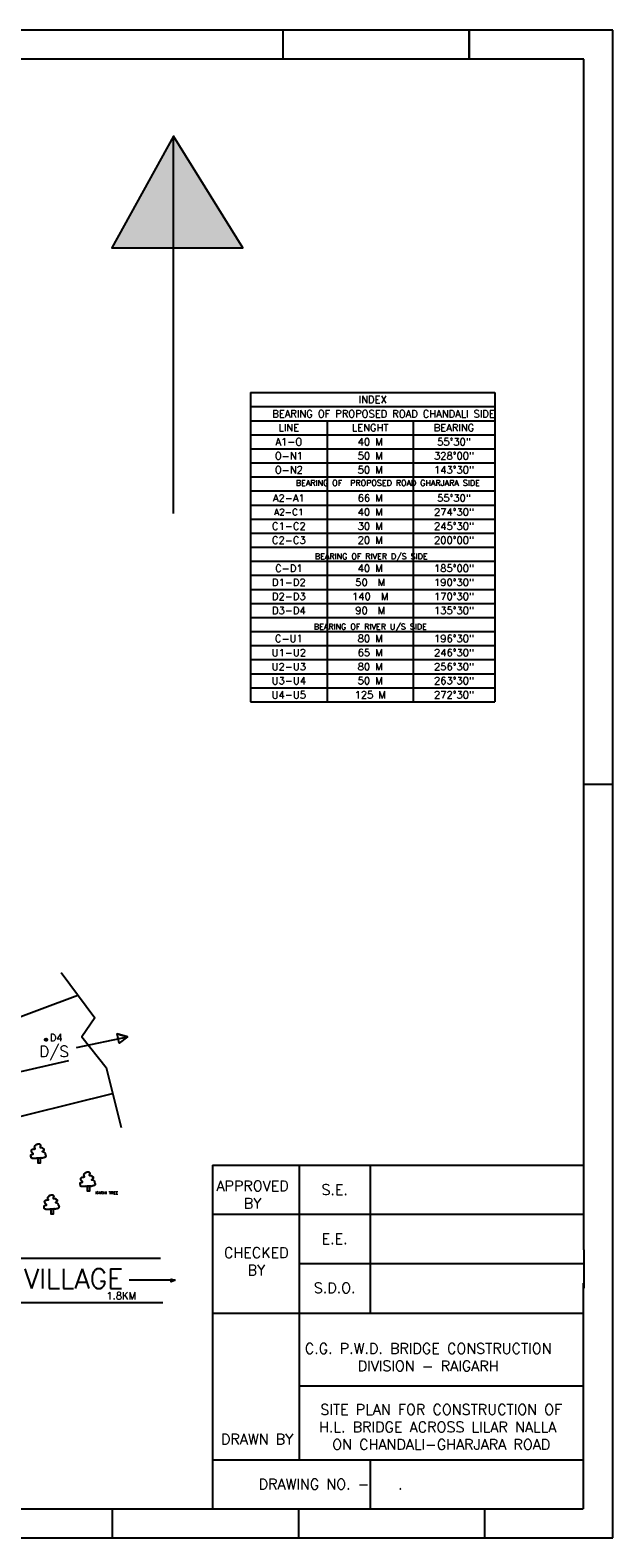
# Model space of a CAD drawing. Header units: metres. Extents: x -46051 to -13612, y -94 to 20642.
# Tile 22 of 22: x -21629 to -13612, y -94 to 20642. Entities that reach past the tile are written whole.
import ezdxf

# ---------------------------------------------------------------- set-up
doc = ezdxf.new("R2010")
doc.units = ezdxf.units.M
doc.header["$LTSCALE"] = 1.5
doc.linetypes.add('CENTER', pattern=[50.8, 31.75, -6.35, 6.35, -6.35])
doc.layers.add('rough', color=5, linetype='Continuous')
doc.layers.add('TEXT', color=7, linetype='Continuous')
doc.styles.get("Standard").update_dxf_attribs({"font": 'romans.shx'})

# ---------------------------------------------------------------- blocks, each defined once
blk = doc.blocks.new('*T8')
at = {"layer": 'TEXT', "color": 0, "linetype": 'ByBlock', "lineweight": -2, "ltscale": 1.5, "transparency": 16777216}
for p, q in [((0, 0), (3358, 0)), ((0, 0), (0, -4253)), ((3358, 0), (3358, -4253)), ((0, -193), (3358, -193)), ((0, -387), (3358, -387)), ((1052, -387), (1052, -4253)), ((2238, -387), (2238, -4253)), ((0, -580), (3358, -580)), ((0, -773), (3358, -773)), ((0, -967), (3358, -967)), ((0, -1160), (3358, -1160)), ((0, -1353), (3358, -1353)), ((0, -1547), (3358, -1547)), ((0, -1740), (3358, -1740)), ((0, -1933), (3358, -1933)), ((0, -2127), (3358, -2127)), ((0, -2320), (3358, -2320)), ((0, -2513), (3358, -2513)), ((0, -2707), (3358, -2707)), ((0, -2900), (3358, -2900)), ((0, -3093), (3358, -3093)), ((0, -3287), (3358, -3287)), ((0, -3480), (3358, -3480)), ((0, -3673), (3358, -3673)), ((0, -3867), (3358, -3867)), ((0, -4060), (3358, -4060)), ((0, -4253), (3358, -4253))]:
    blk.add_line(p, q, dxfattribs=at)
at = {"layer": 'TEXT', "color": 0, "ltscale": 1.5, "transparency": 16777216, "attachment_point": 5}
for s, insert, char_height, width in [('INDEX', (1679, -97), 100, 3298.24), ('A1-O', (526, -677), 100, 992.37), ('LINE', (526, -483), 100, 992.37), ('LENGHT', (1645, -483), 100, 1125.59), ('40 M', (1645, -677), 100, 1125.59), ('BEARING', (2798, -483), 100, 1060.28), ('55%%D30"', (2798, -677), 100, 1060.28), ('O-N1', (526, -870), 100, 992.37), ('50 M', (1645, -870), 100, 1125.59), ('328%%D00"', (2798, -870), 100, 1060.28), ('O-N2', (526, -1063), 100, 992.37), ('50 M', (1645, -1063), 100, 1125.59), ('143%%D30"', (2798, -1063), 100, 1060.28), ('A2-A1', (526, -1450), 100, 992.37), ('66 M', (1645, -1450), 100, 1125.59), ('55%%D30"', (2798, -1450), 100, 1060.28), ('A2-C1', (526, -1643), 90, 992.37), ('40 M', (1645, -1643), 100, 1125.59), ('274%%D30"', (2798, -1643), 100, 1060.28), ('C1-C2', (526, -1837), 100, 992.37), ('30 M', (1645, -1837), 100, 1125.59), ('245%%D30"', (2798, -1837), 100, 1060.28), ('C2-C3', (526, -2030), 100, 992.37), ('20 M', (1645, -2030), 100, 1125.59), ('200%%D00"', (2798, -2030), 100, 1060.28), ('C-D1', (526, -2417), 100, 992.37), ('40 M', (1645, -2417), 100, 1125.59), ('185%%D00"', (2798, -2417), 100, 1060.28), ('D1-D2', (526, -2610), 100, 992.37), ('50  M', (1645, -2610), 100, 1125.59), ('190%%D30"', (2798, -2610), 100, 1060.28), ('D2-D3', (526, -2803), 100, 992.37), ('140  M', (1645, -2803), 100, 1125.59), ('170%%D30"', (2798, -2803), 100, 1060.28), ('D3-D4', (526, -2997), 100, 992.37), ('90  M', (1645, -2997), 100, 1125.59), ('135%%D30"', (2798, -2997), 100, 1060.28), ('196%%D30"', (2798, -3383), 100, 1060.28), ('U1-U2', (526, -3577), 100, 992.37), ('C-U1', (526, -3383), 100, 992.37), ('80 M', (1645, -3383), 100, 1125.59), ('65 M', (1645, -3577), 100, 1125.59), ('246%%D30"', (2798, -3577), 100, 1060.28), ('U2-U3', (526, -3770), 100, 992.37), ('80 M', (1645, -3770), 100, 1125.59), ('256%%D30"', (2798, -3770), 100, 1060.28), ('U3-U4', (526, -3963), 100, 992.37), ('50 M', (1645, -3963), 100, 1125.59), ('263%%D30"', (2798, -3963), 100, 1060.28), ('U4-U5', (526, -4157), 100, 992.37), ('125 M', (1645, -4157), 100, 1125.59), ('272%%D30"', (2798, -4157), 100, 1060.28)]:
    blk.add_mtext(s, dxfattribs=dict(at, insert=insert, char_height=char_height, width=width))

msp = doc.modelspace()

# ---------------------------------------------------------------- hatches: boundary and pattern name
at = {"layer": 'rough', "linetype": 'CENTER', "ltscale": 1.5}
h = msp.add_hatch(color=3, dxfattribs=at)
h.dxf.hatch_style = 1
h.paths.add_polyline_path([(-19657.35, 19186.01), (-19657.35, 17650.02), (-18702.85, 17650.02)])
h.paths.add_polyline_path([(-19657.35, 19186.01), (-20505.79, 17650.02), (-19657.35, 17650.02)])

# ---------------------------------------------------------------- linework, layer by layer
at = {"color": 0}
for p, q in [((-13612.46, 20642.46), (-46051.28, 20642.46)), ((-18149.95, 20242.46), (-18149.95, 20642.46)), ((-15589.95, 20642.46), (-15589.95, 20242.46)), ((-15589.95, 20242.46), (-15589.95, 20642.46)), ((-13612.46, -93.63), (-13612.46, 20642.46)), ((-14012.46, 20242.46), (-45656.17, 20242.46)), ((-14012.46, 3866.95), (-14012.46, 20242.46)), ((-13612.46, 10266.95), (-14012.46, 10266.95)), ((-20498.86, 306.37), (-20498.86, -93.63)), ((-20498.86, 306.37), (-20498.86, -93.63)), ((-17938.86, 306.37), (-17938.86, -93.63)), ((-17938.86, 306.37), (-17938.86, -93.63)), ((-15378.86, 306.37), (-15378.86, -93.63))]:
    msp.add_line(p, q, dxfattribs=at)
at = {"color": 0, "ltscale": 2}
for p, q in [((-19121.9, 5032.48), (-14020.79, 5032.48)), ((-19121.9, 5032.48), (-19121.9, 645.56)), ((-17926.19, 5032.48), (-17926.19, 1320.56)), ((-16953.26, 5032.48), (-16953.26, 3006.48)), ((-19121.9, 4356.48), (-14020.79, 4356.48)), ((-17926.19, 3681.48), (-14020.79, 3681.48)), ((-19121.9, 2997.7), (-14020.79, 2997.7)), ((-17926.19, 1995.54), (-14020.79, 1995.54)), ((-19121.9, 981.37), (-14020.79, 981.37)), ((-16953.26, 981.37), (-16953.26, 306.37)), ((-16001.81, 306.37), (-14020.79, 306.37))]:
    msp.add_line(p, q, dxfattribs=at)
at = {"color": 0, "lineweight": -3}
for p, q in [((-14020.79, 3409.25), (-14020.79, 3071.75)), ((-14020.79, 3071.75), (-14020.79, 2734.25)), ((-14020.79, 2734.25), (-14020.79, 2396.75))]:
    msp.add_line(p, q, dxfattribs=at)
at = {"layer": 'rough', "color": 3, "ltscale": 1.5}
for p, q in [((-22029, 6974.14), (-20971.63, 7369.48)), ((-23408.28, 5947.72), (-21098.38, 6471.53)), ((-24731.38, 3751.96), (-19835.87, 3751.96)), ((-23974.51, 3144.05), (-19801.59, 3144.05))]:
    msp.add_line(p, q, dxfattribs=at)
at = {"layer": 'rough', "color": 0, "ltscale": 1.5}
for p, q in [((-14012.46, 3866.95), (-14012.46, 3342.28)), ((-14020.79, 2396.75), (-14020.79, 306.37)), ((-17926.19, 1320.56), (-17926.19, 981.37)), ((-19121.9, 645.56), (-19121.9, 306.37))]:
    msp.add_line(p, q, dxfattribs=at)
for points in [[(-19657.05, 15446.95), (-19657.05, 15446.95), (-19657.05, 17649.72), (-18702.31, 17649.72), (-19657.36, 19186.6), (-20506.3, 17649.72), (-19657.45, 17649.72)], [(-19657.15, 13995.43), (-19657.15, 15446.95), (-19657.15, 17649.82), (-18702.49, 17649.82), (-19657.36, 19186.4), (-20506.13, 17649.82), (-19657.45, 17649.82)], [(-19657.25, 13995.43), (-19657.25, 15446.95), (-19657.25, 17649.92), (-18702.67, 17649.92), (-19657.25, 19186.03), (-19657.25, 19186.39), (-20505.96, 17649.92), (-19657.45, 17649.92)], [(-19657.25, 13995.43), (-19657.25, 15446.95), (-19657.25, 17649.92), (-18702.67, 17649.92), (-19657.35, 19186.2), (-20505.96, 17649.92), (-19657.45, 17649.92)], [(-19657.35, 13995.43), (-19657.35, 15446.95), (-19657.35, 19186.01), (-20505.79, 17650.02), (-18702.85, 17650.02), (-19657.35, 19186.01)], [(-19657.35, 13995.43), (-19657.35, 15446.95), (-19657.35, 17650.02), (-18702.85, 17650.02), (-19657.35, 19186.01), (-20505.79, 17650.02), (-19657.45, 17650.02)], [(-19657.25, 17650.12), (-19657.25, 19185.66)], [(-21409.69, 6756.75), (-21431.57, 6756.75), (-21389.43, 6756.75), (-21409.69, 6756.75), (-21409.69, 6780)], [(-21409.69, 6756.75), (-21409.69, 6735.11)], [(-20991.78, 6650.36), (-20289.74, 6797.52), (-20433.9, 6839.39), (-20289.74, 6797.52), (-20289.74, 6797.52), (-20403.87, 6711.82), (-20433.9, 6839.39)], [(-19633.72, 3448.5), (-20266.58, 3448.5)], [(-19633.72, 3448.5), (-19691.01, 3427.1), (-19691.01, 3464.63), (-19633.72, 3448.5)], [(-45651.28, 306.37), (-14020.79, 306.37)], [(-46051.28, -93.63), (-13612.46, -93.63)]]:
    msp.add_lwpolyline(points, dxfattribs=at)
at = {"layer": 'rough', "color": 3, "ltscale": 1.5}
for points in [[(-31547.38, 13962.35), (-31267.04, 10766.44), (-30662.57, 8372.33), (-28805.98, 6625.27), (-26753.54, 5670.14), (-25352.66, 5407.18), (-23510.29, 5407.18), (-22202.8, 5593.79), (-20495.12, 6017.61)], [(-21204.6, 7679.82), (-20738.66, 7059.14), (-20918.5, 6797.8), (-20583.35, 6373.12), (-20378.67, 5548.39)]]:
    msp.add_lwpolyline(points, dxfattribs=at)
at = {"layer": 'rough', "color": 0, "ltscale": 1.5}
for points in [[(-21565.73, 5270.59, -0.52056705), (-21565.73, 5272.11, -0.52056705), (-21565.73, 5272.11, -0.52056705), (-21548.88, 5308.83, -0.52056705), (-21548.88, 5308.83, -0.52056705), (-21545.82, 5314.95, -0.52056705), (-21545.82, 5314.95, -0.52056705), (-21541.22, 5316.48, -0.52056705), (-21541.22, 5316.48, -0.52056705), (-21530.5, 5319.53, -0.52056705), (-21530.5, 5319.53, -0.52056705), (-21525.91, 5322.59, -0.52056705), (-21525.91, 5322.59, -0.52056705), (-21509.06, 5322.59, -0.52056705), (-21509.06, 5322.59, -0.52056705), (-21498.34, 5322.59, -0.52056705), (-21498.34, 5322.59, -0.52056705), (-21498.34, 5321.06, -0.52056705), (-21498.34, 5321.06, -0.52056705), (-21495.28, 5318.01, -0.52056705), (-21495.28, 5318.01, -0.52056705), (-21492.22, 5313.42, -0.52056705), (-21492.22, 5313.42, -0.52056705), (-21489.15, 5311.89, -0.52056705), (-21489.15, 5311.89, -0.52056705), (-21487.62, 5310.36, -0.52056705), (-21487.62, 5310.36, -0.52056705), (-21487.62, 5308.83, -0.52056705), (-21487.62, 5308.83, -0.52056705), (-21487.62, 5307.3, -0.52056705), (-21487.62, 5307.3, -0.52056705), (-21487.62, 5305.77, -0.52056705), (-21487.62, 5305.77, -0.52056705), (-21487.62, 5302.71, -0.52056705), (-21487.62, 5302.71, -0.52056705), (-21487.62, 5301.18, -0.52056705), (-21487.62, 5301.18, -0.52056705), (-21489.15, 5299.65, -0.52056705), (-21489.15, 5299.65, -0.52056705), (-21489.15, 5298.12, -0.52056705), (-21489.15, 5298.12, -0.52056705), (-21489.15, 5296.59, -0.52056705), (-21489.15, 5296.59, -0.52056705), (-21489.15, 5295.06, -0.52056705), (-21489.15, 5295.06, -0.52056705), (-21490.68, 5293.53, -0.52056705), (-21490.68, 5293.53, -0.52056705), (-21492.22, 5290.47, -0.52056705), (-21492.22, 5290.47, -0.52056705), (-21492.22, 5288.94, -0.52056705), (-21492.22, 5288.94, -0.52056705), (-21492.22, 5287.41, -0.52056705), (-21492.22, 5287.41, -0.52056705), (-21492.22, 5285.88, -0.52056705), (-21492.22, 5285.88, -0.52056705), (-21493.75, 5285.88, -0.52056705), (-21493.75, 5285.88, -0.52056705), (-21493.75, 5284.35, -0.52056705), (-21493.75, 5284.35, -0.52056705), (-21493.75, 5281.29, -0.52056705), (-21493.75, 5281.29, -0.52056705), (-21493.75, 5279.76, -0.52056705), (-21493.75, 5279.76, -0.52056705), (-21492.22, 5275.17, -0.52056705), (-21492.22, 5275.17, -0.52056705), (-21490.68, 5275.17, -0.52056705), (-21490.68, 5275.17, -0.52056705), (-21489.15, 5275.17, -0.52056705), (-21489.15, 5275.17, -0.52056705), (-21486.09, 5275.17, -0.52056705), (-21486.09, 5275.17, -0.52056705), (-21483.03, 5275.17, -0.52056705), (-21483.03, 5275.17, -0.52056705), (-21481.5, 5275.17, -0.52056705), (-21481.5, 5275.17, -0.52056705), (-21479.96, 5275.17, -0.52056705), (-21479.96, 5275.17, -0.52056705), (-21476.9, 5275.17, -0.52056705), (-21476.9, 5275.17, -0.52056705), (-21476.9, 5275.17, -0.52056705), (-21473.84, 5273.64, -0.52056705), (-21473.84, 5273.64, -0.52056705), (-21453.93, 5261.41, -0.52056705), (-21453.93, 5261.41, -0.52056705), (-21453.93, 5259.88, -0.52056705), (-21453.93, 5259.88, -0.52056705), (-21452.4, 5258.35, -0.52056705), (-21452.4, 5258.35, -0.52056705), (-21450.87, 5258.35, -0.52056705), (-21450.87, 5258.35, -0.52056705), (-21449.33, 5256.82, -0.52056705), (-21449.33, 5256.82, -0.52056705), (-21441.68, 5256.82, -0.52056705), (-21441.68, 5256.82, -0.52056705), (-21440.15, 5253.76, -0.52056705), (-21440.15, 5253.76, -0.52056705), (-21440.15, 5252.23, -0.52056705), (-21440.15, 5252.23, -0.52056705), (-21440.15, 5246.11, -0.52056705), (-21440.15, 5246.11, -0.52056705), (-21440.15, 5244.58, -0.52056705), (-21440.15, 5244.58, -0.52056705), (-21440.15, 5241.52, -0.52056705), (-21440.15, 5241.52, -0.52056705), (-21441.68, 5239.99, -0.52056705), (-21441.68, 5239.99, -0.52056705), (-21441.68, 5238.46, -0.52056705), (-21441.68, 5238.46, -0.52056705), (-21443.21, 5235.4, -0.52056705), (-21443.21, 5235.4, -0.52056705), (-21444.74, 5233.87, -0.52056705), (-21444.74, 5233.87, -0.52056705), (-21446.27, 5233.87, -0.52056705), (-21446.27, 5233.87, -0.52056705), (-21446.27, 5232.34, -0.52056705), (-21446.27, 5232.34, -0.52056705), (-21449.33, 5230.81, -0.52056705), (-21449.33, 5230.81, -0.52056705), (-21449.33, 5229.28, -0.52056705), (-21449.33, 5229.28, -0.52056705), (-21450.87, 5229.28, -0.52056705), (-21450.87, 5229.28, -0.52056705), (-21452.4, 5227.75, -0.52056705), (-21452.4, 5227.75, -0.52056705), (-21452.4, 5226.22, -0.52056705), (-21452.4, 5226.22, -0.52056705), (-21452.4, 5224.7, -0.52056705), (-21452.4, 5224.7, -0.52056705), (-21453.93, 5223.17, -0.52056705), (-21453.93, 5223.17, -0.52056705), (-21455.46, 5221.64, -0.52056705), (-21455.46, 5221.64, -0.52056705), (-21460.05, 5220.11, -0.52056705), (-21460.05, 5220.11, -0.52056705), (-21461.59, 5218.58, -0.52056705), (-21461.59, 5218.58, -0.52056705), (-21461.59, 5218.58, -0.52056705), (-21463.12, 5218.58, -0.52056705), (-21463.12, 5218.58, -0.2786009), (-21428.09, 5202.94, -0.52056705), (-21428.09, 5202.94, 0.16155748), (-21428.09, 5202.94, -0.52056705), (-21428.09, 5202.94, -0.24655339), (-21424.83, 5183.39, -0.52056705), (-21424.83, 5183.39, -0.52056705), (-21421.77, 5178.81, -0.52056705), (-21421.77, 5178.81, -0.52056705), (-21417.17, 5168.1, -0.52056705), (-21417.17, 5168.1, -0.52056705), (-21415.64, 5157.39, -0.52056705), (-21415.64, 5157.39, -0.52056705), (-21415.64, 5154.33, -0.52056705), (-21415.64, 5154.33, -0.52056705), (-21417.17, 5148.21, -0.52056705), (-21417.17, 5148.21, -0.52056705), (-21418.7, 5145.15, -0.52056705), (-21418.7, 5145.15, -0.52056705), (-21421.77, 5142.09, -0.52056705), (-21421.77, 5142.09, -0.52056705), (-21426.36, 5140.56, -0.52056705), (-21426.36, 5140.56, -0.52056705), (-21429.43, 5139.03, -0.52056705), (-21429.43, 5139.03, -0.52056705), (-21435.55, 5137.5, -0.52056705), (-21435.55, 5137.5, -0.52056705), (-21444.74, 5134.44, -0.52056705), (-21444.74, 5134.44, -0.52056705), (-21447.8, 5132.91, -0.52056705), (-21447.8, 5132.91, -0.52056705), (-21453.93, 5132.91, -0.52056705), (-21453.93, 5132.91, -0.52056705), (-21455.46, 5132.91, -0.52056705), (-21455.46, 5132.91, -0.52056705), (-21478.43, 5131.39, -0.52056705), (-21478.43, 5131.39, -0.52056705), (-21479.96, 5131.39, -0.52056705), (-21479.96, 5131.39, -0.52056705), (-21481.5, 5131.39, -0.52056705), (-21481.5, 5131.39, -0.52056705), (-21483.03, 5131.39, -0.52056705), (-21483.03, 5131.39, -0.52056705), (-21490.68, 5131.39, -0.52056705), (-21490.68, 5131.39, -0.52056705), (-21499.87, 5131.39, -0.52056705), (-21499.87, 5131.39, -0.52056705), (-21507.53, 5131.39, -0.52056705), (-21507.53, 5131.39, -0.52056705), (-21512.13, 5131.39, -0.52056705), (-21512.13, 5131.39, -0.52056705), (-21516.72, 5131.39, -0.52056705), (-21516.72, 5131.39, -0.52056705), (-21521.31, 5131.39, -0.52056705), (-21521.31, 5131.39, -0.52056705), (-21535.1, 5128.33, -0.52056705), (-21535.1, 5128.33, -0.52056705), (-21536.63, 5128.33, -0.52056705), (-21536.63, 5128.33, -0.52056705), (-21539.69, 5128.33, -0.52056705), (-21539.69, 5128.33, -0.52056705), (-21548.88, 5125.27, -0.52056705), (-21548.88, 5125.27, -0.52056705), (-21550.41, 5125.27, -0.52056705), (-21550.41, 5125.27, -0.52056705), (-21551.94, 5125.27, -0.52056705), (-21551.94, 5125.27, -0.52056705), (-21561.13, 5125.27, -0.52056705), (-21561.13, 5125.27, -0.52056705), (-21567.26, 5125.27, -0.52056705), (-21567.26, 5125.27, -0.52056705), (-21568.79, 5125.27, -0.52056705), (-21568.79, 5125.27, -0.52056705), (-21573.38, 5125.27, -0.52056705), (-21573.38, 5125.27, -0.52056705), (-21577.98, 5125.27, -0.52056705), (-21577.98, 5125.27, -0.52056705), (-21579.51, 5125.27, -0.52056705), (-21579.51, 5125.27, -0.52056705), (-21582.57, 5125.27, -0.52056705), (-21582.57, 5125.27, -0.52056705), (-21584.1, 5125.27, -0.52056705), (-21584.1, 5125.27, -0.52056705), (-21590.23, 5125.27, -0.52056705), (-21590.23, 5125.27, -0.52056705), (-21591.76, 5125.27, -0.52056705), (-21591.76, 5125.27, -0.52056705), (-21594.82, 5125.27, -0.52056705), (-21594.82, 5125.27, -0.52056705), (-21594.82, 5126.8, -0.52056705), (-21594.82, 5126.8, -0.52056705), (-21596.36, 5126.8, -0.52056705), (-21596.36, 5126.8, -0.52056705), (-21599.42, 5126.8, -0.52056705), (-21599.42, 5126.8, -0.52056705), (-21600.95, 5126.8, -0.52056705), (-21600.95, 5126.8, -0.52056705), (-21604.01, 5126.8, -0.52056705), (-21604.01, 5126.8, -0.52056705), (-21605.55, 5126.8, -0.52056705), (-21605.55, 5126.8, -0.52056705), (-21605.55, 5128.33, -0.52056705), (-21605.55, 5128.33, -0.52056705), (-21605.55, 5128.33, -0.52056705), (-21607.08, 5128.33, -0.52056705), (-21607.08, 5128.33, -0.52056705), (-21616.27, 5149.74, -0.52056705), (-21616.27, 5149.74, -0.52056705), (-21617.8, 5154.33, -0.52056705), (-21617.8, 5154.33, -0.52056705), (-21619.33, 5158.92, -0.52056705), (-21619.33, 5158.92, -0.52056705), (-21619.33, 5165.04, -0.52056705), (-21619.33, 5165.04, -0.52056705), (-21619.33, 5168.1, -0.52056705), (-21619.33, 5168.1, -0.52056705), (-21619.33, 5169.63, -0.52056705), (-21619.33, 5169.63, -0.52056705), (-21617.8, 5174.22, -0.52056705), (-21617.8, 5174.22, -0.52056705), (-21614.73, 5174.22, -0.52056705), (-21614.73, 5174.22, -0.52056705), (-21605.55, 5178.81, -0.52056705), (-21605.55, 5178.81, -0.52056705), (-21596.36, 5180.33, -0.52056705), (-21596.36, 5180.33, -0.52056705), (-21591.76, 5180.33, -0.52056705), (-21591.76, 5180.33, 0.58301028), (-21591.76, 5197.16, -0.52056705), (-21591.76, 5197.16, -0.52056705), (-21591.76, 5197.16, -0.52056705), (-21591.76, 5197.16, 5.25310797), (-21591.76, 5197.16, -0.52056705), (-21591.76, 5197.16, -0.31448218), (-21591.76, 5197.16, -0.52056705), (-21591.76, 5197.16, 4.55005439), (-21591.76, 5197.16, -0.52056705), (-21591.76, 5197.16, -0.52056705), (-21591.76, 5197.16, 0.54893119), (-21591.76, 5197.16, -0.52056705), (-21591.76, 5197.16, -0.16903755), (-21591.76, 5197.16, -0.52056705), (-21591.76, 5197.16, -0.52056705), (-21597.89, 5200.22, -0.52056705), (-21597.89, 5200.22, -0.52056705), (-21597.89, 5201.75, -0.52056705), (-21597.89, 5201.75, -0.52056705), (-21600.95, 5204.81, -0.52056705), (-21600.95, 5204.81, -0.52056705), (-21605.55, 5213.99, -0.52056705), (-21605.55, 5213.99, -0.52056705), (-21608.61, 5218.58, -0.52056705), (-21608.61, 5218.58, -0.52056705), (-21608.61, 5223.17, -0.52056705), (-21608.61, 5223.17, -0.52056705), (-21610.14, 5229.28, -0.52056705), (-21610.14, 5229.28, -0.52056705), (-21611.67, 5232.34, -0.52056705), (-21611.67, 5232.34, -0.52056705), (-21610.14, 5233.87, -0.52056705), (-21610.14, 5233.87), (-21610.14, 5236.93, -0.52056705), (-21610.14, 5236.93, -0.52056705), (-21607.08, 5241.52, -0.52056705), (-21607.08, 5241.52, -0.52056705), (-21604.01, 5244.58, -0.52056705), (-21604.01, 5244.58, -0.52056705), (-21604.01, 5246.11, -0.52056705), (-21604.01, 5246.11, -0.52056705), (-21596.36, 5250.7, -0.52056705), (-21596.36, 5250.7, -0.52056705), (-21591.76, 5250.7, -0.52056705), (-21591.76, 5250.7, -0.52056705), (-21585.64, 5250.7, -0.52056705), (-21585.64, 5250.7, -0.52056705), (-21577.98, 5253.76, -0.52056705), (-21577.98, 5253.76, -0.52056705), (-21571.85, 5253.76, -0.52056705), (-21571.85, 5253.76, -0.52056705), (-21570.32, 5253.76, -0.52056705), (-21570.32, 5253.76, -0.52056705), (-21568.79, 5255.29, -0.52056705), (-21568.79, 5255.29, -0.52056705), (-21565.73, 5256.82, -0.52056705), (-21565.73, 5256.82, -0.52056705), (-21564.2, 5256.82, -0.52056705), (-21564.2, 5256.82, -0.52056705), (-21561.13, 5256.82, -0.52056705), (-21561.13, 5256.82, -0.52056705), (-21559.6, 5258.35, -0.52056705), (-21559.6, 5258.35, -0.52056705), (-21559.6, 5259.88, -0.52056705), (-21559.6, 5259.88, -0.52056705), (-21561.13, 5259.88, -0.52056705), (-21561.13, 5259.88, -0.52056705), (-21562.66, 5261.41, -0.52056705), (-21562.66, 5261.41, -0.52056705), (-21562.66, 5262.94, -0.52056705), (-21562.66, 5262.94, -0.52056705), (-21562.66, 5262.94, -0.52056705), (-21562.66, 5264.47, -0.52056705), (-21562.66, 5264.47, -0.52056705), (-21564.2, 5266, -0.52056705), (-21564.2, 5266, -0.52056705), (-21564.2, 5264.47, -0.52056705), (-21564.2, 5264.47, -0.52056705), (-21562.66, 5261.41, -0.52056705), (-21562.66, 5261.41)], [(-20887.1, 4884.38, -0.52056705), (-20887.1, 4885.91, -0.52056705), (-20887.1, 4885.91, -0.52056705), (-20870.26, 4922.62, -0.52056705), (-20870.26, 4922.62, -0.52056705), (-20867.19, 4928.74, -0.52056705), (-20867.19, 4928.74, -0.52056705), (-20862.6, 4930.27, -0.52056705), (-20862.6, 4930.27, -0.52056705), (-20851.88, 4933.33, -0.52056705), (-20851.88, 4933.33, -0.52056705), (-20847.28, 4936.39, -0.52056705), (-20847.28, 4936.39, -0.52056705), (-20830.44, 4936.39, -0.52056705), (-20830.44, 4936.39, -0.52056705), (-20819.72, 4936.39, -0.52056705), (-20819.72, 4936.39, -0.52056705), (-20819.72, 4934.86, -0.52056705), (-20819.72, 4934.86, -0.52056705), (-20816.65, 4931.8, -0.52056705), (-20816.65, 4931.8, -0.52056705), (-20813.59, 4927.21, -0.52056705), (-20813.59, 4927.21, -0.52056705), (-20810.53, 4925.68, -0.52056705), (-20810.53, 4925.68, -0.52056705), (-20809, 4924.15, -0.52056705), (-20809, 4924.15, -0.52056705), (-20809, 4922.62, -0.52056705), (-20809, 4922.62, -0.52056705), (-20809, 4921.1, -0.52056705), (-20809, 4921.1, -0.52056705), (-20809, 4919.57, -0.52056705), (-20809, 4919.57, -0.52056705), (-20809, 4916.51, -0.52056705), (-20809, 4916.51, -0.52056705), (-20809, 4914.98, -0.52056705), (-20809, 4914.98, -0.52056705), (-20810.53, 4913.45, -0.52056705), (-20810.53, 4913.45, -0.52056705), (-20810.53, 4911.92, -0.52056705), (-20810.53, 4911.92, -0.52056705), (-20810.53, 4910.39, -0.52056705), (-20810.53, 4910.39, -0.52056705), (-20810.53, 4908.86, -0.52056705), (-20810.53, 4908.86, -0.52056705), (-20812.06, 4907.33, -0.52056705), (-20812.06, 4907.33, -0.52056705), (-20813.59, 4904.27, -0.52056705), (-20813.59, 4904.27, -0.52056705), (-20813.59, 4902.74, -0.52056705), (-20813.59, 4902.74, -0.52056705), (-20813.59, 4901.21, -0.52056705), (-20813.59, 4901.21, -0.52056705), (-20813.59, 4899.68, -0.52056705), (-20813.59, 4899.68, -0.52056705), (-20815.12, 4899.68, -0.52056705), (-20815.12, 4899.68, -0.52056705), (-20815.12, 4898.15, -0.52056705), (-20815.12, 4898.15, -0.52056705), (-20815.12, 4895.09, -0.52056705), (-20815.12, 4895.09, -0.52056705), (-20815.12, 4893.56, -0.52056705), (-20815.12, 4893.56, -0.52056705), (-20813.59, 4888.97, -0.52056705), (-20813.59, 4888.97, -0.52056705), (-20812.06, 4888.97, -0.52056705), (-20812.06, 4888.97, -0.52056705), (-20810.53, 4888.97, -0.52056705), (-20810.53, 4888.97, -0.52056705), (-20807.47, 4888.97, -0.52056705), (-20807.47, 4888.97, -0.52056705), (-20804.4, 4888.97, -0.52056705), (-20804.4, 4888.97, -0.52056705), (-20802.87, 4888.97, -0.52056705), (-20802.87, 4888.97, -0.52056705), (-20801.34, 4888.97, -0.52056705), (-20801.34, 4888.97, -0.52056705), (-20798.28, 4888.97, -0.52056705), (-20798.28, 4888.97, -0.52056705), (-20798.28, 4888.97, -0.52056705), (-20795.21, 4887.44, -0.52056705), (-20795.21, 4887.44, -0.52056705), (-20775.3, 4875.21, -0.52056705), (-20775.3, 4875.21, -0.52056705), (-20775.3, 4873.68, -0.52056705), (-20775.3, 4873.68, -0.52056705), (-20773.77, 4872.15, -0.52056705), (-20773.77, 4872.15, -0.52056705), (-20772.24, 4872.15, -0.52056705), (-20772.24, 4872.15, -0.52056705), (-20770.71, 4870.62, -0.52056705), (-20770.71, 4870.62, -0.52056705), (-20763.05, 4870.62, -0.52056705), (-20763.05, 4870.62, -0.52056705), (-20761.52, 4867.56, -0.52056705), (-20761.52, 4867.56, -0.52056705), (-20761.52, 4866.03, -0.52056705), (-20761.52, 4866.03, -0.52056705), (-20761.52, 4859.91, -0.52056705), (-20761.52, 4859.91, -0.52056705), (-20761.52, 4858.38, -0.52056705), (-20761.52, 4858.38, -0.52056705), (-20761.52, 4855.32, -0.52056705), (-20761.52, 4855.32, -0.52056705), (-20763.05, 4853.79, -0.52056705), (-20763.05, 4853.79, -0.52056705), (-20763.05, 4852.26, -0.52056705), (-20763.05, 4852.26, -0.52056705), (-20764.58, 4849.2, -0.52056705), (-20764.58, 4849.2, -0.52056705), (-20766.12, 4847.67, -0.52056705), (-20766.12, 4847.67, -0.52056705), (-20767.65, 4847.67, -0.52056705), (-20767.65, 4847.67, -0.52056705), (-20767.65, 4846.14, -0.52056705), (-20767.65, 4846.14, -0.52056705), (-20770.71, 4844.61, -0.52056705), (-20770.71, 4844.61, -0.52056705), (-20770.71, 4843.08, -0.52056705), (-20770.71, 4843.08, -0.52056705), (-20772.24, 4843.08, -0.52056705), (-20772.24, 4843.08, -0.52056705), (-20773.77, 4841.55, -0.52056705), (-20773.77, 4841.55, -0.52056705), (-20773.77, 4840.02, -0.52056705), (-20773.77, 4840.02, -0.52056705), (-20773.77, 4838.49, -0.52056705), (-20773.77, 4838.49, -0.52056705), (-20775.3, 4836.96, -0.52056705), (-20775.3, 4836.96, -0.52056705), (-20776.84, 4835.43, -0.52056705), (-20776.84, 4835.43, -0.52056705), (-20781.43, 4833.9, -0.52056705), (-20781.43, 4833.9, -0.52056705), (-20782.96, 4832.37, -0.52056705), (-20782.96, 4832.37, -0.52056705), (-20782.96, 4832.37, -0.52056705), (-20784.49, 4832.37, -0.52056705), (-20784.49, 4832.37, -0.2786009), (-20749.47, 4816.74, -0.52056705), (-20749.47, 4816.74, 0.16155748), (-20749.47, 4816.74, -0.52056705), (-20749.47, 4816.74, -0.24655339), (-20746.21, 4797.19, -0.52056705), (-20746.21, 4797.19, -0.52056705), (-20743.14, 4792.6, -0.52056705), (-20743.14, 4792.6, -0.52056705), (-20738.55, 4781.9, -0.52056705), (-20738.55, 4781.9, -0.52056705), (-20737.02, 4771.19, -0.52056705), (-20737.02, 4771.19, -0.52056705), (-20737.02, 4768.13, -0.52056705), (-20737.02, 4768.13, -0.52056705), (-20738.55, 4762.01, -0.52056705), (-20738.55, 4762.01, -0.52056705), (-20740.08, 4758.95, -0.52056705), (-20740.08, 4758.95, -0.52056705), (-20743.14, 4755.89, -0.52056705), (-20743.14, 4755.89, -0.52056705), (-20747.74, 4754.36, -0.52056705), (-20747.74, 4754.36, -0.52056705), (-20750.8, 4752.83, -0.52056705), (-20750.8, 4752.83, -0.52056705), (-20756.93, 4751.3, -0.52056705), (-20756.93, 4751.3, -0.52056705), (-20766.12, 4748.24, -0.52056705), (-20766.12, 4748.24, -0.52056705), (-20769.18, 4746.71, -0.52056705), (-20769.18, 4746.71, -0.52056705), (-20775.3, 4746.71, -0.52056705), (-20775.3, 4746.71, -0.52056705), (-20776.84, 4746.71, -0.52056705), (-20776.84, 4746.71, -0.52056705), (-20799.81, 4745.18, -0.52056705), (-20799.81, 4745.18, -0.52056705), (-20801.34, 4745.18, -0.52056705), (-20801.34, 4745.18, -0.52056705), (-20802.87, 4745.18, -0.52056705), (-20802.87, 4745.18, -0.52056705), (-20804.4, 4745.18, -0.52056705), (-20804.4, 4745.18, -0.52056705), (-20812.06, 4745.18, -0.52056705), (-20812.06, 4745.18, -0.52056705), (-20821.25, 4745.18, -0.52056705), (-20821.25, 4745.18, -0.52056705), (-20828.91, 4745.18, -0.52056705), (-20828.91, 4745.18, -0.52056705), (-20833.5, 4745.18, -0.52056705), (-20833.5, 4745.18, -0.52056705), (-20838.1, 4745.18, -0.52056705), (-20838.1, 4745.18, -0.52056705), (-20842.69, 4745.18, -0.52056705), (-20842.69, 4745.18, -0.52056705), (-20856.47, 4742.12, -0.52056705), (-20856.47, 4742.12, -0.52056705), (-20858, 4742.12, -0.52056705), (-20858, 4742.12, -0.52056705), (-20861.07, 4742.12, -0.52056705), (-20861.07, 4742.12, -0.52056705), (-20870.26, 4739.06, -0.52056705), (-20870.26, 4739.06, -0.52056705), (-20871.79, 4739.06, -0.52056705), (-20871.79, 4739.06, -0.52056705), (-20873.32, 4739.06, -0.52056705), (-20873.32, 4739.06, -0.52056705), (-20882.51, 4739.06, -0.52056705), (-20882.51, 4739.06, -0.52056705), (-20888.63, 4739.06, -0.52056705), (-20888.63, 4739.06, -0.52056705), (-20890.17, 4739.06, -0.52056705), (-20890.17, 4739.06, -0.52056705), (-20894.76, 4739.06, -0.52056705), (-20894.76, 4739.06, -0.52056705), (-20899.35, 4739.06, -0.52056705), (-20899.35, 4739.06, -0.52056705), (-20900.89, 4739.06, -0.52056705), (-20900.89, 4739.06, -0.52056705), (-20903.95, 4739.06, -0.52056705), (-20903.95, 4739.06, -0.52056705), (-20905.48, 4739.06, -0.52056705), (-20905.48, 4739.06, -0.52056705), (-20911.61, 4739.06, -0.52056705), (-20911.61, 4739.06, -0.52056705), (-20913.14, 4739.06, -0.52056705), (-20913.14, 4739.06, -0.52056705), (-20916.2, 4739.06, -0.52056705), (-20916.2, 4739.06, -0.52056705), (-20916.2, 4740.59, -0.52056705), (-20916.2, 4740.59, -0.52056705), (-20917.73, 4740.59, -0.52056705), (-20917.73, 4740.59, -0.52056705), (-20920.79, 4740.59, -0.52056705), (-20920.79, 4740.59, -0.52056705), (-20922.33, 4740.59, -0.52056705), (-20922.33, 4740.59, -0.52056705), (-20925.39, 4740.59, -0.52056705), (-20925.39, 4740.59, -0.52056705), (-20926.92, 4740.59, -0.52056705), (-20926.92, 4740.59, -0.52056705), (-20926.92, 4742.12, -0.52056705), (-20926.92, 4742.12, -0.52056705), (-20926.92, 4742.12, -0.52056705), (-20928.45, 4742.12, -0.52056705), (-20928.45, 4742.12, -0.52056705), (-20937.64, 4763.54, -0.52056705), (-20937.64, 4763.54, -0.52056705), (-20939.17, 4768.13, -0.52056705), (-20939.17, 4768.13, -0.52056705), (-20940.7, 4772.72, -0.52056705), (-20940.7, 4772.72, -0.52056705), (-20940.7, 4778.84, -0.52056705), (-20940.7, 4778.84, -0.52056705), (-20940.7, 4781.9, -0.52056705), (-20940.7, 4781.9, -0.52056705), (-20940.7, 4783.42, -0.52056705), (-20940.7, 4783.42, -0.52056705), (-20939.17, 4788.01, -0.52056705), (-20939.17, 4788.01, -0.52056705), (-20936.11, 4788.01, -0.52056705), (-20936.11, 4788.01, -0.52056705), (-20926.92, 4792.6, -0.52056705), (-20926.92, 4792.6, -0.52056705), (-20917.73, 4794.13, -0.52056705), (-20917.73, 4794.13, -0.52056705), (-20913.14, 4794.13, -0.52056705), (-20913.14, 4794.13, 0.58301028), (-20913.14, 4810.96, -0.52056705), (-20913.14, 4810.96, -0.52056705), (-20913.14, 4810.96, -0.52056705), (-20913.14, 4810.96, 5.25310797), (-20913.14, 4810.96, -0.52056705), (-20913.14, 4810.96, -0.31448218), (-20913.14, 4810.96, -0.52056705), (-20913.14, 4810.96, 4.55005439), (-20913.14, 4810.96, -0.52056705), (-20913.14, 4810.96, -0.52056705), (-20913.14, 4810.96, 0.54893119), (-20913.14, 4810.96, -0.52056705), (-20913.14, 4810.96, -0.16903755), (-20913.14, 4810.96, -0.52056705), (-20913.14, 4810.96, -0.52056705), (-20919.26, 4814.02, -0.52056705), (-20919.26, 4814.02, -0.52056705), (-20919.26, 4815.55, -0.52056705), (-20919.26, 4815.55, -0.52056705), (-20922.33, 4818.61, -0.52056705), (-20922.33, 4818.61, -0.52056705), (-20926.92, 4827.79, -0.52056705), (-20926.92, 4827.79, -0.52056705), (-20929.98, 4832.37, -0.52056705), (-20929.98, 4832.37, -0.52056705), (-20929.98, 4836.96, -0.52056705), (-20929.98, 4836.96, -0.52056705), (-20931.52, 4843.08, -0.52056705), (-20931.52, 4843.08, -0.52056705), (-20933.05, 4846.14, -0.52056705), (-20933.05, 4846.14, -0.52056705), (-20931.52, 4847.67, -0.52056705), (-20931.52, 4847.67), (-20931.52, 4850.73, -0.52056705), (-20931.52, 4850.73, -0.52056705), (-20928.45, 4855.32, -0.52056705), (-20928.45, 4855.32, -0.52056705), (-20925.39, 4858.38, -0.52056705), (-20925.39, 4858.38, -0.52056705), (-20925.39, 4859.91, -0.52056705), (-20925.39, 4859.91, -0.52056705), (-20917.73, 4864.5, -0.52056705), (-20917.73, 4864.5, -0.52056705), (-20913.14, 4864.5, -0.52056705), (-20913.14, 4864.5, -0.52056705), (-20907.01, 4864.5, -0.52056705), (-20907.01, 4864.5, -0.52056705), (-20899.35, 4867.56, -0.52056705), (-20899.35, 4867.56, -0.52056705), (-20893.23, 4867.56, -0.52056705), (-20893.23, 4867.56, -0.52056705), (-20891.7, 4867.56, -0.52056705), (-20891.7, 4867.56, -0.52056705), (-20890.17, 4869.09, -0.52056705), (-20890.17, 4869.09, -0.52056705), (-20887.1, 4870.62, -0.52056705), (-20887.1, 4870.62, -0.52056705), (-20885.57, 4870.62, -0.52056705), (-20885.57, 4870.62, -0.52056705), (-20882.51, 4870.62, -0.52056705), (-20882.51, 4870.62, -0.52056705), (-20880.98, 4872.15, -0.52056705), (-20880.98, 4872.15, -0.52056705), (-20880.98, 4873.68, -0.52056705), (-20880.98, 4873.68, -0.52056705), (-20882.51, 4873.68, -0.52056705), (-20882.51, 4873.68, -0.52056705), (-20884.04, 4875.21, -0.52056705), (-20884.04, 4875.21, -0.52056705), (-20884.04, 4876.73, -0.52056705), (-20884.04, 4876.73, -0.52056705), (-20884.04, 4876.73, -0.52056705), (-20884.04, 4878.26, -0.52056705), (-20884.04, 4878.26, -0.52056705), (-20885.57, 4879.79, -0.52056705), (-20885.57, 4879.79, -0.52056705), (-20885.57, 4878.26, -0.52056705), (-20885.57, 4878.26, -0.52056705), (-20884.04, 4875.21, -0.52056705), (-20884.04, 4875.21)], [(-21383.98, 4569.44, -0.52056705), (-21383.98, 4570.97, -0.52056705), (-21383.98, 4570.97, -0.52056705), (-21367.13, 4607.69, -0.52056705), (-21367.13, 4607.69, -0.52056705), (-21364.07, 4613.81, -0.52056705), (-21364.07, 4613.81, -0.52056705), (-21359.47, 4615.33, -0.52056705), (-21359.47, 4615.33, -0.52056705), (-21348.75, 4618.39, -0.52056705), (-21348.75, 4618.39, -0.52056705), (-21344.16, 4621.45, -0.52056705), (-21344.16, 4621.45, -0.52056705), (-21327.31, 4621.45, -0.52056705), (-21327.31, 4621.45, -0.52056705), (-21316.59, 4621.45, -0.52056705), (-21316.59, 4621.45, -0.52056705), (-21316.59, 4619.92, -0.52056705), (-21316.59, 4619.92, -0.52056705), (-21313.53, 4616.86, -0.52056705), (-21313.53, 4616.86, -0.52056705), (-21310.47, 4612.28, -0.52056705), (-21310.47, 4612.28, -0.52056705), (-21307.4, 4610.75, -0.52056705), (-21307.4, 4610.75, -0.52056705), (-21305.87, 4609.22, -0.52056705), (-21305.87, 4609.22, -0.52056705), (-21305.87, 4607.69, -0.52056705), (-21305.87, 4607.69, -0.52056705), (-21305.87, 4606.16, -0.52056705), (-21305.87, 4606.16, -0.52056705), (-21305.87, 4604.63, -0.52056705), (-21305.87, 4604.63, -0.52056705), (-21305.87, 4601.57, -0.52056705), (-21305.87, 4601.57, -0.52056705), (-21305.87, 4600.04, -0.52056705), (-21305.87, 4600.04, -0.52056705), (-21307.4, 4598.51, -0.52056705), (-21307.4, 4598.51, -0.52056705), (-21307.4, 4596.98, -0.52056705), (-21307.4, 4596.98, -0.52056705), (-21307.4, 4595.45, -0.52056705), (-21307.4, 4595.45, -0.52056705), (-21307.4, 4593.92, -0.52056705), (-21307.4, 4593.92, -0.52056705), (-21308.94, 4592.39, -0.52056705), (-21308.94, 4592.39, -0.52056705), (-21310.47, 4589.33, -0.52056705), (-21310.47, 4589.33, -0.52056705), (-21310.47, 4587.8, -0.52056705), (-21310.47, 4587.8, -0.52056705), (-21310.47, 4586.27, -0.52056705), (-21310.47, 4586.27, -0.52056705), (-21310.47, 4584.74, -0.52056705), (-21310.47, 4584.74, -0.52056705), (-21312, 4584.74, -0.52056705), (-21312, 4584.74, -0.52056705), (-21312, 4583.21, -0.52056705), (-21312, 4583.21, -0.52056705), (-21312, 4580.15, -0.52056705), (-21312, 4580.15, -0.52056705), (-21312, 4578.62, -0.52056705), (-21312, 4578.62, -0.52056705), (-21310.47, 4574.03, -0.52056705), (-21310.47, 4574.03, -0.52056705), (-21308.94, 4574.03, -0.52056705), (-21308.94, 4574.03, -0.52056705), (-21307.4, 4574.03, -0.52056705), (-21307.4, 4574.03, -0.52056705), (-21304.34, 4574.03, -0.52056705), (-21304.34, 4574.03, -0.52056705), (-21301.28, 4574.03, -0.52056705), (-21301.28, 4574.03, -0.52056705), (-21299.75, 4574.03, -0.52056705), (-21299.75, 4574.03, -0.52056705), (-21298.22, 4574.03, -0.52056705), (-21298.22, 4574.03, -0.52056705), (-21295.15, 4574.03, -0.52056705), (-21295.15, 4574.03, -0.52056705), (-21295.15, 4574.03, -0.52056705), (-21292.09, 4572.5, -0.52056705), (-21292.09, 4572.5, -0.52056705), (-21272.18, 4560.27, -0.52056705), (-21272.18, 4560.27, -0.52056705), (-21272.18, 4558.74, -0.52056705), (-21272.18, 4558.74, -0.52056705), (-21270.65, 4557.21, -0.52056705), (-21270.65, 4557.21, -0.52056705), (-21269.12, 4557.21, -0.52056705), (-21269.12, 4557.21, -0.52056705), (-21267.59, 4555.68, -0.52056705), (-21267.59, 4555.68, -0.52056705), (-21259.93, 4555.68, -0.52056705), (-21259.93, 4555.68, -0.52056705), (-21258.4, 4552.62, -0.52056705), (-21258.4, 4552.62, -0.52056705), (-21258.4, 4551.09, -0.52056705), (-21258.4, 4551.09, -0.52056705), (-21258.4, 4544.97, -0.52056705), (-21258.4, 4544.97, -0.52056705), (-21258.4, 4543.44, -0.52056705), (-21258.4, 4543.44, -0.52056705), (-21258.4, 4540.38, -0.52056705), (-21258.4, 4540.38, -0.52056705), (-21259.93, 4538.85, -0.52056705), (-21259.93, 4538.85, -0.52056705), (-21259.93, 4537.32, -0.52056705), (-21259.93, 4537.32, -0.52056705), (-21261.46, 4534.26, -0.52056705), (-21261.46, 4534.26, -0.52056705), (-21262.99, 4532.73, -0.52056705), (-21262.99, 4532.73, -0.52056705), (-21264.52, 4532.73, -0.52056705), (-21264.52, 4532.73, -0.52056705), (-21264.52, 4531.2, -0.52056705), (-21264.52, 4531.2, -0.52056705), (-21267.59, 4529.67, -0.52056705), (-21267.59, 4529.67, -0.52056705), (-21267.59, 4528.14, -0.52056705), (-21267.59, 4528.14, -0.52056705), (-21269.12, 4528.14, -0.52056705), (-21269.12, 4528.14, -0.52056705), (-21270.65, 4526.61, -0.52056705), (-21270.65, 4526.61, -0.52056705), (-21270.65, 4525.08, -0.52056705), (-21270.65, 4525.08, -0.52056705), (-21270.65, 4523.55, -0.52056705), (-21270.65, 4523.55, -0.52056705), (-21272.18, 4522.03, -0.52056705), (-21272.18, 4522.03, -0.52056705), (-21273.71, 4520.5, -0.52056705), (-21273.71, 4520.5, -0.52056705), (-21278.31, 4518.97, -0.52056705), (-21278.31, 4518.97, -0.52056705), (-21279.84, 4517.44, -0.52056705), (-21279.84, 4517.44, -0.52056705), (-21279.84, 4517.44, -0.52056705), (-21281.37, 4517.44, -0.52056705), (-21281.37, 4517.44, -0.2786009), (-21246.34, 4501.8, -0.52056705), (-21246.34, 4501.8, 0.16155748), (-21246.34, 4501.8, -0.52056705), (-21246.34, 4501.8, -0.24655339), (-21243.08, 4482.25, -0.52056705), (-21243.08, 4482.25, -0.52056705), (-21240.02, 4477.66, -0.52056705), (-21240.02, 4477.66, -0.52056705), (-21235.42, 4466.96, -0.52056705), (-21235.42, 4466.96, -0.52056705), (-21233.89, 4456.25, -0.52056705), (-21233.89, 4456.25, -0.52056705), (-21233.89, 4453.19, -0.52056705), (-21233.89, 4453.19, -0.52056705), (-21235.42, 4447.07, -0.52056705), (-21235.42, 4447.07, -0.52056705), (-21236.96, 4444.01, -0.52056705), (-21236.96, 4444.01, -0.52056705), (-21240.02, 4440.95, -0.52056705), (-21240.02, 4440.95, -0.52056705), (-21244.61, 4439.42, -0.52056705), (-21244.61, 4439.42, -0.52056705), (-21247.68, 4437.89, -0.52056705), (-21247.68, 4437.89, -0.52056705), (-21253.8, 4436.36, -0.52056705), (-21253.8, 4436.36, -0.52056705), (-21262.99, 4433.3, -0.52056705), (-21262.99, 4433.3, -0.52056705), (-21266.05, 4431.77, -0.52056705), (-21266.05, 4431.77, -0.52056705), (-21272.18, 4431.77, -0.52056705), (-21272.18, 4431.77, -0.52056705), (-21273.71, 4431.77, -0.52056705), (-21273.71, 4431.77, -0.52056705), (-21296.68, 4430.24, -0.52056705), (-21296.68, 4430.24, -0.52056705), (-21298.22, 4430.24, -0.52056705), (-21298.22, 4430.24, -0.52056705), (-21299.75, 4430.24, -0.52056705), (-21299.75, 4430.24, -0.52056705), (-21301.28, 4430.24, -0.52056705), (-21301.28, 4430.24, -0.52056705), (-21308.94, 4430.24, -0.52056705), (-21308.94, 4430.24, -0.52056705), (-21318.12, 4430.24, -0.52056705), (-21318.12, 4430.24, -0.52056705), (-21325.78, 4430.24, -0.52056705), (-21325.78, 4430.24, -0.52056705), (-21330.38, 4430.24, -0.52056705), (-21330.38, 4430.24, -0.52056705), (-21334.97, 4430.24, -0.52056705), (-21334.97, 4430.24, -0.52056705), (-21339.57, 4430.24, -0.52056705), (-21339.57, 4430.24, -0.52056705), (-21353.35, 4427.19, -0.52056705), (-21353.35, 4427.19, -0.52056705), (-21354.88, 4427.19, -0.52056705), (-21354.88, 4427.19, -0.52056705), (-21357.94, 4427.19, -0.52056705), (-21357.94, 4427.19, -0.52056705), (-21367.13, 4424.13, -0.52056705), (-21367.13, 4424.13, -0.52056705), (-21368.66, 4424.13, -0.52056705), (-21368.66, 4424.13, -0.52056705), (-21370.19, 4424.13, -0.52056705), (-21370.19, 4424.13, -0.52056705), (-21379.38, 4424.13, -0.52056705), (-21379.38, 4424.13, -0.52056705), (-21385.51, 4424.13, -0.52056705), (-21385.51, 4424.13, -0.52056705), (-21387.04, 4424.13, -0.52056705), (-21387.04, 4424.13, -0.52056705), (-21391.64, 4424.13, -0.52056705), (-21391.64, 4424.13, -0.52056705), (-21396.23, 4424.13, -0.52056705), (-21396.23, 4424.13, -0.52056705), (-21397.76, 4424.13, -0.52056705), (-21397.76, 4424.13, -0.52056705), (-21400.82, 4424.13, -0.52056705), (-21400.82, 4424.13, -0.52056705), (-21402.36, 4424.13, -0.52056705), (-21402.36, 4424.13, -0.52056705), (-21408.48, 4424.13, -0.52056705), (-21408.48, 4424.13, -0.52056705), (-21410.01, 4424.13, -0.52056705), (-21410.01, 4424.13, -0.52056705), (-21413.08, 4424.13, -0.52056705), (-21413.08, 4424.13, -0.52056705), (-21413.08, 4425.66, -0.52056705), (-21413.08, 4425.66, -0.52056705), (-21414.61, 4425.66, -0.52056705), (-21414.61, 4425.66, -0.52056705), (-21417.67, 4425.66, -0.52056705), (-21417.67, 4425.66, -0.52056705), (-21419.2, 4425.66, -0.52056705), (-21419.2, 4425.66, -0.52056705), (-21422.26, 4425.66, -0.52056705), (-21422.26, 4425.66, -0.52056705), (-21423.8, 4425.66, -0.52056705), (-21423.8, 4425.66, -0.52056705), (-21423.8, 4427.19, -0.52056705), (-21423.8, 4427.19, -0.52056705), (-21423.8, 4427.19, -0.52056705), (-21425.33, 4427.19, -0.52056705), (-21425.33, 4427.19, -0.52056705), (-21434.52, 4448.6, -0.52056705), (-21434.52, 4448.6, -0.52056705), (-21436.05, 4453.19, -0.52056705), (-21436.05, 4453.19, -0.52056705), (-21437.58, 4457.78, -0.52056705), (-21437.58, 4457.78, -0.52056705), (-21437.58, 4463.9, -0.52056705), (-21437.58, 4463.9, -0.52056705), (-21437.58, 4466.96, -0.52056705), (-21437.58, 4466.96, -0.52056705), (-21437.58, 4468.49, -0.52056705), (-21437.58, 4468.49, -0.52056705), (-21436.05, 4473.08, -0.52056705), (-21436.05, 4473.08, -0.52056705), (-21432.99, 4473.08, -0.52056705), (-21432.99, 4473.08, -0.52056705), (-21423.8, 4477.66, -0.52056705), (-21423.8, 4477.66, -0.52056705), (-21414.61, 4479.19, -0.52056705), (-21414.61, 4479.19, -0.52056705), (-21410.01, 4479.19, -0.52056705), (-21410.01, 4479.19, 0.58301028), (-21410.01, 4496.02, -0.52056705), (-21410.01, 4496.02, -0.52056705), (-21410.01, 4496.02, -0.52056705), (-21410.01, 4496.02, 5.25310797), (-21410.01, 4496.02, -0.52056705), (-21410.01, 4496.02, -0.31448218), (-21410.01, 4496.02, -0.52056705), (-21410.01, 4496.02, 4.55005439), (-21410.01, 4496.02, -0.52056705), (-21410.01, 4496.02, -0.52056705), (-21410.01, 4496.02, 0.54893119), (-21410.01, 4496.02, -0.52056705), (-21410.01, 4496.02, -0.16903755), (-21410.01, 4496.02, -0.52056705), (-21410.01, 4496.02, -0.52056705), (-21416.14, 4499.08, -0.52056705), (-21416.14, 4499.08, -0.52056705), (-21416.14, 4500.61, -0.52056705), (-21416.14, 4500.61, -0.52056705), (-21419.2, 4503.67, -0.52056705), (-21419.2, 4503.67, -0.52056705), (-21423.8, 4512.85, -0.52056705), (-21423.8, 4512.85, -0.52056705), (-21426.86, 4517.44, -0.52056705), (-21426.86, 4517.44, -0.52056705), (-21426.86, 4522.03, -0.52056705), (-21426.86, 4522.03, -0.52056705), (-21428.39, 4528.14, -0.52056705), (-21428.39, 4528.14, -0.52056705), (-21429.92, 4531.2, -0.52056705), (-21429.92, 4531.2, -0.52056705), (-21428.39, 4532.73, -0.52056705), (-21428.39, 4532.73), (-21428.39, 4535.79, -0.52056705), (-21428.39, 4535.79, -0.52056705), (-21425.33, 4540.38, -0.52056705), (-21425.33, 4540.38, -0.52056705), (-21422.26, 4543.44, -0.52056705), (-21422.26, 4543.44, -0.52056705), (-21422.26, 4544.97, -0.52056705), (-21422.26, 4544.97, -0.52056705), (-21414.61, 4549.56, -0.52056705), (-21414.61, 4549.56, -0.52056705), (-21410.01, 4549.56, -0.52056705), (-21410.01, 4549.56, -0.52056705), (-21403.89, 4549.56, -0.52056705), (-21403.89, 4549.56, -0.52056705), (-21396.23, 4552.62, -0.52056705), (-21396.23, 4552.62, -0.52056705), (-21390.1, 4552.62, -0.52056705), (-21390.1, 4552.62, -0.52056705), (-21388.57, 4552.62, -0.52056705), (-21388.57, 4552.62, -0.52056705), (-21387.04, 4554.15, -0.52056705), (-21387.04, 4554.15, -0.52056705), (-21383.98, 4555.68, -0.52056705), (-21383.98, 4555.68, -0.52056705), (-21382.45, 4555.68, -0.52056705), (-21382.45, 4555.68, -0.52056705), (-21379.38, 4555.68, -0.52056705), (-21379.38, 4555.68, -0.52056705), (-21377.85, 4557.21, -0.52056705), (-21377.85, 4557.21, -0.52056705), (-21377.85, 4558.74, -0.52056705), (-21377.85, 4558.74, -0.52056705), (-21379.38, 4558.74, -0.52056705), (-21379.38, 4558.74, -0.52056705), (-21380.91, 4560.27, -0.52056705), (-21380.91, 4560.27, -0.52056705), (-21380.91, 4561.8, -0.52056705), (-21380.91, 4561.8, -0.52056705), (-21380.91, 4561.8, -0.52056705), (-21380.91, 4563.33, -0.52056705), (-21380.91, 4563.33, -0.52056705), (-21382.45, 4564.86, -0.52056705), (-21382.45, 4564.86, -0.52056705), (-21382.45, 4563.33, -0.52056705), (-21382.45, 4563.33, -0.52056705), (-21380.91, 4560.27, -0.52056705), (-21380.91, 4560.27)]]:
    msp.add_lwpolyline(points, format="xyb", dxfattribs=at)
for points in [[(-21519.78, 5131.39), (-21492.22, 5131.39), (-21492.22, 5059.49), (-21519.78, 5059.49)], [(-20841.16, 4745.18), (-20813.59, 4745.18), (-20813.59, 4673.29), (-20841.16, 4673.29)], [(-21338.03, 4430.24), (-21310.47, 4430.24), (-21310.47, 4358.35), (-21338.03, 4358.35)]]:
    msp.add_lwpolyline(points, close=True, dxfattribs=at)
msp.add_circle((-21409.69, 6756.75), 16.51, dxfattribs=at)

# ---------------------------------------------------------------- block references
msp.add_blockref('*T8', (-18596.09, 15658.04))

# ---------------------------------------------------------------- texts
at = {"color": 0, "attachment_point": 9}
for s, insert, char_height in [('BEARING OF PROPOSED ROAD CHANDALI SIDE', (-15237.85, 15316.46), 100), ('BEARING OF  PROPOSED ROAD GHARJARA SIDE', (-15443.65, 14375.24), 80), ('BEARING OF RIVER D/S SIDE', (-16161.22, 13338.04), 80), ('BEARING OF RIVER U/S SIDE', (-16172.43, 12371.37), 80), ('\\PD4', (-21183.73, 6736.06), 100), ('D/S', (-21098.38, 6471.53), 150), ('\\PKARHI TREE', (-20420.25, 4631.59), 40), ('CHANDALI VILLAGE', (-20348.39, 3334.51), 270), ('\\P1.8KM', (-20172.54, 3186.54), 100)]:
    msp.add_mtext(s, dxfattribs=dict(at, insert=insert, char_height=char_height))
at = {"color": 0, "ltscale": 2, "char_height": 144}
for s, insert, width, attachment_point in [('APPROVED\\PBY', (-18569.44, 4626.62), 1493.6067, 5), ('S.E.', (-17439.73, 4694.48), 971.9254, 5), ('E.E.', (-17439.73, 4018.98), 971.9254, 5), ('CHECKED \\PBY', (-18517.69, 3708.16), 1493.6067, 5), ('S.D.O.', (-17439.73, 3343.98), 971.9254, 5), ('\\A1;{\\Fromant|c0;C.G. P.W.D. BRIDGE CONSTRUCTION\\PDIVISION - RAIGARH}', (-16153.62, 2390.96), 3904.3954, 5), ('\\A1;{\\Fromant|c0;SITE PLAN FOR CONSTRUCTION OF H.L. BRIDGE ACROSS LILAR NALLA  ON CHANDALI-GHARJARA ROAD}', (-15973.49, 1431.37), 3904.3954, 5), ('{\\H0.2857x;\\P}DRAWN BY', (-18507.43, 1404.76), 1493.6067, 2), ('DRAWING NO. -    .', (-17495.14, 643.87), 2466.531, 5)]:
    msp.add_mtext(s, dxfattribs=dict(at, insert=insert, width=width, attachment_point=attachment_point))

doc.saveas('drawing.dxf')
